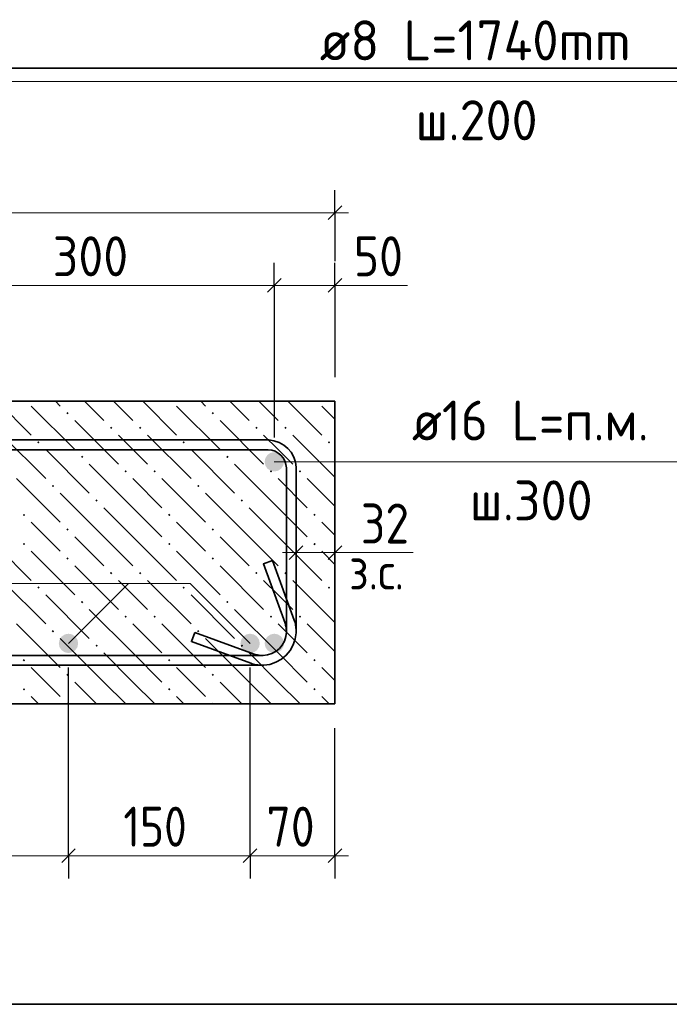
# Model space of a CAD drawing. Header units: millimetres. Extents: x 0 to 42000, y 0 to 29700.
# Tile 18 of 30: x 33875 to 37452, y 10926 to 16348. Entities that reach past the tile are written whole.
import ezdxf

# ---------------------------------------------------------------- set-up
doc = ezdxf.new("R2010")
doc.units = ezdxf.units.MM
doc.linetypes.add('______2', pattern=[270, 200, -70])
for name, color, linetype, lineweight in [('S1 Продольная арматура', 52, 'Continuous', 25), ('S2 ДОП Продольная арматура', 52, 'Continuous', 25), ('Standard', 7, 'Continuous', 25), ('Позиционная метка линия выноска', 7, 'Continuous', 13), ('Размерная выноска', 7, 'Continuous', 13), ('Хомут', 52, 'Continuous', 25)]:
    doc.layers.add(name, color=color, linetype=linetype, lineweight=lineweight)
doc.layers.add('ЖБ Пилон', color=7, linetype='______2', lineweight=13, true_color=0xa0a0a0)
doc.styles.add('ISOCPEUR', font='txt')

msp = doc.modelspace()

# ---------------------------------------------------------------- hatches: boundary and pattern name
at = {"layer": 'S1 Продольная арматура', "linetype": 'Continuous', "lineweight": 18, "transparency": 33554687}
for points in [[(35330.7, 13913.9), (35326.7, 13934.3), (35315.1, 13951.6), (35297.8, 13963.2), (35277.4, 13967.2), (35257, 13963.2), (35239.7, 13951.6), (35228.1, 13934.3), (35224.1, 13913.9), (35228.1, 13893.5), (35239.7, 13876.2), (35257, 13864.6), (35277.4, 13860.5), (35297.8, 13864.6), (35315.1, 13876.2), (35326.7, 13893.5)], [(35330.7, 13913.9), (35326.7, 13934.3), (35315.1, 13951.6), (35297.8, 13963.2), (35277.4, 13967.2), (35257, 13963.2), (35239.7, 13951.6), (35228.1, 13934.3), (35224.1, 13913.9), (35228.1, 13893.5), (35239.7, 13876.2), (35257, 13864.6), (35277.4, 13860.5), (35297.8, 13864.6), (35315.1, 13876.2), (35326.7, 13893.5)], [(35330.7, 12913.9), (35326.7, 12934.3), (35315.1, 12951.6), (35297.8, 12963.2), (35277.4, 12967.2), (35257, 12963.2), (35239.7, 12951.6), (35228.1, 12934.3), (35224.1, 12913.9), (35228.1, 12893.5), (35239.7, 12876.2), (35257, 12864.6), (35277.4, 12860.5), (35297.8, 12864.6), (35315.1, 12876.2), (35326.7, 12893.5)], [(35330.7, 12913.9), (35326.7, 12934.3), (35315.1, 12951.6), (35297.8, 12963.2), (35277.4, 12967.2), (35257, 12963.2), (35239.7, 12951.6), (35228.1, 12934.3), (35224.1, 12913.9), (35228.1, 12893.5), (35239.7, 12876.2), (35257, 12864.6), (35277.4, 12860.5), (35297.8, 12864.6), (35315.1, 12876.2), (35326.7, 12893.5)]]:
    msp.add_hatch(color=7, dxfattribs=at).paths.add_polyline_path(points)
at = {"layer": 'S2 ДОП Продольная арматура', "linetype": 'Continuous', "lineweight": 25, "transparency": 33554687}
for points in [[(34197.4, 12913.9), (34193.4, 12934.3), (34181.8, 12951.6), (34164.5, 12963.2), (34144.1, 12967.2), (34123.7, 12963.2), (34106.4, 12951.6), (34094.8, 12934.3), (34090.7, 12913.9), (34094.8, 12893.5), (34106.4, 12876.2), (34123.7, 12864.6), (34144.1, 12860.5), (34164.5, 12864.6), (34181.8, 12876.2), (34193.4, 12893.5)], [(34197.4, 12913.9), (34193.4, 12934.3), (34181.8, 12951.6), (34164.5, 12963.2), (34144.1, 12967.2), (34123.7, 12963.2), (34106.4, 12951.6), (34094.8, 12934.3), (34090.7, 12913.9), (34094.8, 12893.5), (34106.4, 12876.2), (34123.7, 12864.6), (34144.1, 12860.5), (34164.5, 12864.6), (34181.8, 12876.2), (34193.4, 12893.5)], [(35197.4, 12913.9), (35193.4, 12934.3), (35181.8, 12951.6), (35164.5, 12963.2), (35144.1, 12967.2), (35123.7, 12963.2), (35106.4, 12951.6), (35094.8, 12934.3), (35090.7, 12913.9), (35094.8, 12893.5), (35106.4, 12876.2), (35123.7, 12864.6), (35144.1, 12860.5), (35164.5, 12864.6), (35181.8, 12876.2), (35193.4, 12893.5)], [(35197.4, 12913.9), (35193.4, 12934.3), (35181.8, 12951.6), (35164.5, 12963.2), (35144.1, 12967.2), (35123.7, 12963.2), (35106.4, 12951.6), (35094.8, 12934.3), (35090.7, 12913.9), (35094.8, 12893.5), (35106.4, 12876.2), (35123.7, 12864.6), (35144.1, 12860.5), (35164.5, 12864.6), (35181.8, 12876.2), (35193.4, 12893.5)]]:
    msp.add_hatch(color=7, dxfattribs=at).paths.add_polyline_path(points)
at = {"layer": 'ЖБ Пилон', "linetype": 'Continuous', "lineweight": 18, "transparency": 33554687}
for points in [[(34132.2, 14181.1), (34138.7, 14187.6), (34145.2, 14181.1), (34138.7, 14174.6)], [(34932.2, 14181.1), (34938.7, 14187.6), (34945.2, 14181.1), (34938.7, 14174.6)], [(34372.2, 14101.1), (34378.7, 14107.6), (34385.2, 14101.1), (34378.7, 14094.6)], [(34532.2, 14101.1), (34538.7, 14107.6), (34545.2, 14101.1), (34538.7, 14094.6)], [(35172.2, 14101.1), (35178.7, 14107.6), (35185.2, 14101.1), (35178.7, 14094.6)], [(35332.2, 14101.1), (35338.7, 14107.6), (35345.2, 14101.1), (35338.7, 14094.6)], [(33972.2, 14021.1), (33978.7, 14027.6), (33985.2, 14021.1), (33978.7, 14014.6)], [(34772.2, 14021.1), (34778.7, 14027.6), (34785.2, 14021.1), (34778.7, 14014.6)], [(35572.2, 14021.1), (35578.7, 14027.6), (35585.2, 14021.1), (35578.7, 14014.6)], [(34212.2, 13941.1), (34218.7, 13947.6), (34225.2, 13941.1), (34218.7, 13934.6)], [(35012.2, 13941.1), (35018.7, 13947.6), (35025.2, 13941.1), (35018.7, 13934.6)], [(34452.2, 13861.1), (34458.7, 13867.6), (34465.2, 13861.1), (34458.7, 13854.6)], [(34612.2, 13861.1), (34618.7, 13867.6), (34625.2, 13861.1), (34618.7, 13854.6)], [(35252.2, 13861.1), (35258.7, 13867.6), (35265.2, 13861.1), (35258.7, 13854.6)], [(35412.2, 13861.1), (35418.7, 13867.6), (35425.2, 13861.1), (35418.7, 13854.6)], [(34052.2, 13781.1), (34058.7, 13787.6), (34065.2, 13781.1), (34058.7, 13774.6)], [(34852.2, 13781.1), (34858.7, 13787.6), (34865.2, 13781.1), (34858.7, 13774.6)], [(34292.2, 13701.1), (34298.7, 13707.6), (34305.2, 13701.1), (34298.7, 13694.6)], [(35092.2, 13701.1), (35098.7, 13707.6), (35105.2, 13701.1), (35098.7, 13694.6)], [(33892.2, 13621.1), (33898.7, 13627.6), (33905.2, 13621.1), (33898.7, 13614.6)], [(34692.2, 13621.1), (34698.7, 13627.6), (34705.2, 13621.1), (34698.7, 13614.6)], [(35492.2, 13621.1), (35498.7, 13627.6), (35505.2, 13621.1), (35498.7, 13614.6)], [(34132.2, 13541.1), (34138.7, 13547.6), (34145.2, 13541.1), (34138.7, 13534.6)], [(34932.2, 13541.1), (34938.7, 13547.6), (34945.2, 13541.1), (34938.7, 13534.6)], [(33892.2, 13461.1), (33898.7, 13467.6), (33905.2, 13461.1), (33898.7, 13454.6)], [(34692.2, 13461.1), (34698.7, 13467.6), (34705.2, 13461.1), (34698.7, 13454.6)], [(35492.2, 13461.1), (35498.7, 13467.6), (35505.2, 13461.1), (35498.7, 13454.6)], [(34132.2, 13381.1), (34138.7, 13387.6), (34145.2, 13381.1), (34138.7, 13374.6)], [(34932.2, 13381.1), (34938.7, 13387.6), (34945.2, 13381.1), (34938.7, 13374.6)], [(34372.2, 13301.1), (34378.7, 13307.6), (34385.2, 13301.1), (34378.7, 13294.6)], [(34532.2, 13301.1), (34538.7, 13307.6), (34545.2, 13301.1), (34538.7, 13294.6)], [(35172.2, 13301.1), (35178.7, 13307.6), (35185.2, 13301.1), (35178.7, 13294.6)], [(35332.2, 13301.1), (35338.7, 13307.6), (35345.2, 13301.1), (35338.7, 13294.6)], [(33972.2, 13221.1), (33978.7, 13227.6), (33985.2, 13221.1), (33978.7, 13214.6)], [(34772.2, 13221.1), (34778.7, 13227.6), (34785.2, 13221.1), (34778.7, 13214.6)], [(35572.2, 13221.1), (35578.7, 13227.6), (35585.2, 13221.1), (35578.7, 13214.6)], [(34212.2, 13141.1), (34218.7, 13147.6), (34225.2, 13141.1), (34218.7, 13134.6)], [(35012.2, 13141.1), (35018.7, 13147.6), (35025.2, 13141.1), (35018.7, 13134.6)], [(34452.2, 13061.1), (34458.7, 13067.6), (34465.2, 13061.1), (34458.7, 13054.6)], [(34612.2, 13061.1), (34618.7, 13067.6), (34625.2, 13061.1), (34618.7, 13054.6)], [(35252.2, 13061.1), (35258.7, 13067.6), (35265.2, 13061.1), (35258.7, 13054.6)], [(35412.2, 13061.1), (35418.7, 13067.6), (35425.2, 13061.1), (35418.7, 13054.6)], [(34052.2, 12981.1), (34058.7, 12987.6), (34065.2, 12981.1), (34058.7, 12974.6)], [(34852.2, 12981.1), (34858.7, 12987.6), (34865.2, 12981.1), (34858.7, 12974.6)], [(34292.2, 12901.1), (34298.7, 12907.6), (34305.2, 12901.1), (34298.7, 12894.6)], [(35092.2, 12901.1), (35098.7, 12907.6), (35105.2, 12901.1), (35098.7, 12894.6)], [(33892.2, 12821.1), (33898.7, 12827.6), (33905.2, 12821.1), (33898.7, 12814.6)], [(34692.2, 12821.1), (34698.7, 12827.6), (34705.2, 12821.1), (34698.7, 12814.6)], [(35492.2, 12821.1), (35498.7, 12827.6), (35505.2, 12821.1), (35498.7, 12814.6)], [(34132.2, 12741.1), (34138.7, 12747.6), (34145.2, 12741.1), (34138.7, 12734.6)], [(34932.2, 12741.1), (34938.7, 12747.6), (34945.2, 12741.1), (34938.7, 12734.6)], [(33892.2, 12661.1), (33898.7, 12667.6), (33905.2, 12661.1), (33898.7, 12654.6)], [(34692.2, 12661.1), (34698.7, 12667.6), (34705.2, 12661.1), (34698.7, 12654.6)], [(35492.2, 12661.1), (35498.7, 12667.6), (35505.2, 12661.1), (35498.7, 12654.6)], [(34132.2, 12581.1), (34138.7, 12587.6), (34145.2, 12581.1), (34144.6, 12580.5), (34132.7, 12580.5)], [(34932.2, 12581.1), (34938.7, 12587.6), (34945.2, 12581.1), (34944.6, 12580.5), (34932.7, 12580.5)]]:
    msp.add_hatch(color=7, dxfattribs=at).paths.add_polyline_path(points, flags=16)

# ---------------------------------------------------------------- linework, layer by layer
at = {"layer": 'Standard', "color": 7, "linetype": 'Continuous', "lineweight": -3, "transparency": 33554687}
for p, q in [((35610.7, 15285.4), (35610.7, 15410.4)), ((35610.7, 15285.4), (35610.7, 15160.4)), ((35610.7, 15285.4), (35610.7, 15018.7)), ((35277.4, 14885.4), (35277.4, 15010.4)), ((35610.7, 14885.4), (35610.7, 15010.4)), ((35277.4, 14885.4), (35277.4, 14760.4)), ((35277.4, 14885.4), (35277.4, 14047.2)), ((35610.7, 14885.4), (35610.7, 14760.4)), ((35610.7, 14885.4), (35610.7, 14380.5)), ((35397.4, 13413.9), (35397.4, 13538.9)), ((35610.7, 13413.9), (35610.7, 13538.9)), ((35397.4, 13413.9), (35397.4, 13288.9)), ((35610.7, 13413.9), (35610.7, 13288.9)), ((35610.7, 11744.5), (35610.7, 12447.2)), ((34144.1, 11744.5), (34144.1, 11869.5)), ((35144.1, 11744.5), (35144.1, 11869.5)), ((35610.7, 11744.5), (35610.7, 11869.5)), ((34144.1, 11744.5), (34144.1, 11619.5)), ((35144.1, 11744.5), (35144.1, 11619.5)), ((35610.7, 11744.5), (35610.7, 11619.5))]:
    msp.add_line(p, q, dxfattribs=at)
at = {"layer": 'Standard', "color": 7, "linetype": 'Continuous', "lineweight": 25, "transparency": 33554687}
for p, q in [((35573.2, 15247.9), (35648.2, 15322.9)), ((35239.9, 14847.9), (35314.9, 14922.9)), ((35573.2, 14847.9), (35648.2, 14922.9)), ((35359.9, 13376.4), (35434.9, 13451.4)), ((35573.2, 13376.4), (35648.2, 13451.4)), ((34181.6, 11782), (34106.6, 11707)), ((35181.6, 11782), (35106.6, 11707)), ((35648.2, 11782), (35573.2, 11707))]:
    msp.add_line(p, q, dxfattribs=at)
at = {"layer": 'Standard', "color": 7, "linetype": 'Continuous', "lineweight": 13, "transparency": 33554687}
for p, q in [((28944.1, 15285.4), (35610.7, 15285.4)), ((35610.7, 15285.4), (35685.7, 15285.4)), ((33277.4, 14885.4), (35277.4, 14885.4)), ((35277.4, 14885.4), (35610.7, 14885.4)), ((35610.7, 14885.4), (35685.7, 14885.4)), ((35397.4, 13413.9), (35322.4, 13413.9)), ((35397.4, 13413.9), (35610.7, 13413.9)), ((35610.7, 13413.9), (35685.7, 13413.9)), ((34144.1, 11744.5), (33144.1, 11744.5)), ((35144.1, 11744.5), (34144.1, 11744.5)), ((35610.7, 11744.5), (35144.1, 11744.5)), ((35610.7, 11744.5), (35685.7, 11744.5))]:
    msp.add_line(p, q, dxfattribs=at)
at = {"layer": 'Standard', "color": 254, "linetype": 'Continuous', "lineweight": 35, "true_color": 0xc4c4ff, "transparency": 33554687}
msp.add_lwpolyline([(27411.9, 10926.4), (37953.3, 10926.4), (37953.3, 16081.3), (27411.9, 16081.3), (27411.9, 10926.4)], dxfattribs=at)
at = {"layer": 'Standard', "color": 7, "linetype": 'Continuous', "lineweight": -3, "transparency": 33554687}
for points in [[(34144.1, 11744.5), (34144.1, 11761.5), (34144.1, 11761.5), (34144.1, 11761.5), (34144.1, 11761.5), (34144.1, 11761.5), (34144.1, 11761.5), (34144.1, 11761.5), (34144.1, 11761.5), (34144.1, 11761.5), (34144.1, 11761.5), (34144.1, 11761.5), (34144.1, 11761.5), (34144.1, 12780.5)], [(35144.1, 11744.5), (35144.1, 11761.5), (35144.1, 11761.5), (35144.1, 11761.5), (35144.1, 11761.5), (35144.1, 11761.5), (35144.1, 11761.5), (35144.1, 11761.5), (35144.1, 11761.5), (35144.1, 11761.5), (35144.1, 11761.5), (35144.1, 11761.5), (35144.1, 11761.5), (35144.1, 11761.5), (35144.1, 11761.5), (35144.1, 12780.5)]]:
    msp.add_lwpolyline(points, dxfattribs=at)
at = {"layer": 'ЖБ Пилон', "color": 7, "linetype": 'Continuous', "lineweight": 35, "transparency": 33554687}
for p, q in [((35610.7, 14247.2), (28944.1, 14247.2)), ((35610.7, 12580.5), (35610.7, 14247.2)), ((28944.1, 12580.5), (35610.7, 12580.5))]:
    msp.add_line(p, q, dxfattribs=at)
at = {"layer": 'ЖБ Пилон', "color": 9, "linetype": 'Continuous', "lineweight": 18, "true_color": 0xc7c7c7, "transparency": 33554687}
for p, q in [((33752.6, 14247.2), (33938.7, 14061.1)), ((33938.7, 14221.1), (34178.7, 13981.1)), ((34098.7, 14221.1), (34072.6, 14247.2)), ((34232.6, 14247.2), (34338.7, 14141.1)), ((34392.6, 14247.2), (34498.7, 14141.1)), ((34552.6, 14247.2), (34738.7, 14061.1)), ((34738.7, 14221.1), (34978.7, 13981.1)), ((34898.7, 14221.1), (34872.6, 14247.2)), ((35032.6, 14247.2), (35138.7, 14141.1)), ((35192.6, 14247.2), (35298.7, 14141.1)), ((35352.6, 14247.2), (35538.7, 14061.1)), ((35538.7, 14221.1), (35610.7, 14149)), ((34178.7, 14141.1), (34418.7, 13901.1)), ((34978.7, 14141.1), (35218.7, 13901.1)), ((33778.7, 14061.1), (34018.7, 13821.1)), ((34498.7, 13981.1), (34418.7, 14061.1)), ((34578.7, 14061.1), (34818.7, 13821.1)), ((35298.7, 13981.1), (35218.7, 14061.1)), ((35378.7, 14061.1), (35610.7, 13829)), ((34018.7, 13981.1), (34258.7, 13741.1)), ((34578.7, 13901.1), (34498.7, 13981.1)), ((34818.7, 13981.1), (35058.7, 13741.1)), ((35378.7, 13901.1), (35298.7, 13981.1)), ((34498.7, 13661.1), (34258.7, 13901.1)), ((35298.7, 13661.1), (35058.7, 13901.1)), ((33858.7, 13821.1), (34098.7, 13581.1)), ((34498.7, 13821.1), (34658.7, 13661.1)), ((34658.7, 13821.1), (34898.7, 13581.1)), ((35298.7, 13821.1), (35458.7, 13661.1)), ((35458.7, 13821.1), (35610.7, 13669)), ((34338.7, 13501.1), (34098.7, 13741.1)), ((35138.7, 13501.1), (34898.7, 13741.1)), ((34338.7, 13661.1), (34498.7, 13501.1)), ((34498.7, 13661.1), (34658.7, 13501.1)), ((35138.7, 13661.1), (35298.7, 13501.1)), ((35298.7, 13661.1), (35458.7, 13501.1)), ((34018.7, 13501.1), (33938.7, 13581.1)), ((34818.7, 13501.1), (34738.7, 13581.1)), ((35610.7, 13509), (35538.7, 13581.1)), ((33698.7, 13501.1), (33938.7, 13261.1)), ((34098.7, 13421.1), (34018.7, 13501.1)), ((34178.7, 13501.1), (34338.7, 13341.1)), ((34338.7, 13501.1), (34498.7, 13341.1)), ((34498.7, 13501.1), (34738.7, 13261.1)), ((34898.7, 13421.1), (34818.7, 13501.1)), ((34978.7, 13501.1), (35138.7, 13341.1)), ((35138.7, 13501.1), (35298.7, 13341.1)), ((35298.7, 13501.1), (35538.7, 13261.1)), ((33938.7, 13421.1), (34178.7, 13181.1)), ((34738.7, 13421.1), (34978.7, 13181.1)), ((35538.7, 13421.1), (35610.7, 13349)), ((34178.7, 13341.1), (34418.7, 13101.1)), ((34978.7, 13341.1), (35218.7, 13101.1)), ((33778.7, 13261.1), (34018.7, 13021.1)), ((34498.7, 13181.1), (34418.7, 13261.1)), ((34578.7, 13261.1), (34818.7, 13021.1)), ((35298.7, 13181.1), (35218.7, 13261.1)), ((35378.7, 13261.1), (35610.7, 13029)), ((34018.7, 13181.1), (34258.7, 12941.1)), ((34578.7, 13101.1), (34498.7, 13181.1)), ((34818.7, 13181.1), (35058.7, 12941.1)), ((35378.7, 13101.1), (35298.7, 13181.1)), ((34498.7, 12861.1), (34258.7, 13101.1)), ((35298.7, 12861.1), (35058.7, 13101.1)), ((33858.7, 13021.1), (34098.7, 12781.1)), ((34498.7, 13021.1), (34658.7, 12861.1)), ((34658.7, 13021.1), (34898.7, 12781.1)), ((35298.7, 13021.1), (35458.7, 12861.1)), ((35458.7, 13021.1), (35610.7, 12869)), ((34338.7, 12701.1), (34098.7, 12941.1)), ((35138.7, 12701.1), (34898.7, 12941.1)), ((34338.7, 12861.1), (34498.7, 12701.1)), ((34498.7, 12861.1), (34658.7, 12701.1)), ((35138.7, 12861.1), (35298.7, 12701.1)), ((35298.7, 12861.1), (35458.7, 12701.1)), ((34018.7, 12701.1), (33938.7, 12781.1)), ((34818.7, 12701.1), (34738.7, 12781.1)), ((35610.7, 12709), (35538.7, 12781.1)), ((34098.7, 12621.1), (34018.7, 12701.1)), ((34178.7, 12701.1), (34299.2, 12580.5)), ((34338.7, 12701.1), (34459.2, 12580.5)), ((34498.7, 12701.1), (34619.2, 12580.5)), ((34898.7, 12621.1), (34818.7, 12701.1)), ((34978.7, 12701.1), (35099.2, 12580.5)), ((35138.7, 12701.1), (35259.2, 12580.5)), ((35298.7, 12701.1), (35419.2, 12580.5)), ((33938.7, 12621.1), (33979.2, 12580.5)), ((34738.7, 12621.1), (34779.2, 12580.5)), ((35538.7, 12621.1), (35579.2, 12580.5))]:
    msp.add_line(p, q, dxfattribs=at)
at = {"layer": 'Позиционная метка линия выноска', "color": 7, "linetype": 'Continuous', "lineweight": 13, "transparency": 33554687}
for p, q in [((35277.4, 13913.9), (37687.4, 13913.9)), ((34144.1, 12913.9), (34474.1, 13243.9))]:
    msp.add_line(p, q, dxfattribs=at)
for points in [[(37597.4, 16007.2), (33770.8, 16007.2), (33770.8, 13413.9), (33370.8, 13413.9)], [(30740.7, 13243.9), (34814.1, 13243.9), (35144.1, 12913.9)]]:
    msp.add_lwpolyline(points, dxfattribs=at)
at = {"layer": 'Размерная выноска', "color": 7, "linetype": 'Continuous', "lineweight": 13, "transparency": 33554687}
for p, q in [((36010.7, 14885.4), (35610.7, 14885.4)), ((35610.7, 13413.9), (36041, 13413.9))]:
    msp.add_line(p, q, dxfattribs=at)
at = {"layer": 'Хомут', "color": 7, "linetype": 'Continuous', "lineweight": 35, "transparency": 33554687}
for points in [[(31307.2, 14033.9), (35247.6, 14033.9), (35275, 14030.1), (35303.5, 14020.7), (35329.8, 14006), (35351.4, 13987.9), (35369.5, 13966.2), (35384.2, 13940), (35393.6, 13911.4), (35397.4, 13884.1), (35397.4, 12971.7), (35392.9, 12939.2), (35381.7, 12905.3), (35364.3, 12874.1), (35342.8, 12848.5), (35317.2, 12827), (35286, 12809.6), (35252.1, 12798.4), (35219.6, 12793.9), (35208.8, 12793.9), (35201.2, 12794.1), (35193.6, 12794.7), (35185.9, 12795.5), (35178.3, 12796.7), (35170.8, 12798.2), (35163.3, 12800), (35155.9, 12802.1), (35148.8, 12804.5), (34821.1, 12923.7), (34839.4, 12973.8)], [(31307.2, 14033.9), (35247.6, 14033.9), (35275, 14030.1), (35303.5, 14020.7), (35329.8, 14006), (35351.4, 13987.9), (35369.5, 13966.2), (35384.2, 13940), (35393.6, 13911.4), (35397.4, 13884.1), (35397.4, 12971.7), (35392.9, 12939.2), (35381.7, 12905.3), (35364.3, 12874.1), (35342.8, 12848.5), (35317.2, 12827), (35286, 12809.6), (35252.1, 12798.4), (35219.6, 12793.9), (35208.8, 12793.9), (35201.2, 12794.1), (35193.6, 12794.7), (35185.9, 12795.5), (35178.3, 12796.7), (35170.8, 12798.2), (35163.3, 12800), (35155.9, 12802.1), (35148.8, 12804.5), (34821.1, 12923.7), (34839.4, 12973.8)], [(31307.2, 14033.9), (35247.6, 14033.9), (35275, 14030.1), (35303.5, 14020.7), (35329.8, 14006), (35351.4, 13987.9), (35369.5, 13966.2), (35384.2, 13940), (35393.6, 13911.4), (35397.4, 13884.1), (35397.4, 12971.7), (35392.9, 12939.2), (35381.7, 12905.3), (35364.3, 12874.1), (35342.8, 12848.5), (35317.2, 12827), (35286, 12809.6), (35252.1, 12798.4), (35219.6, 12793.9), (35208.8, 12793.9), (35201.2, 12794.1), (35193.6, 12794.7), (35185.9, 12795.5), (35178.3, 12796.7), (35170.8, 12798.2), (35163.3, 12800), (35155.9, 12802.1), (35148.8, 12804.5), (34821.1, 12923.7), (34839.4, 12973.8)], [(31307.2, 14033.9), (35247.6, 14033.9), (35275, 14030.1), (35303.5, 14020.7), (35329.8, 14006), (35351.4, 13987.9), (35369.5, 13966.2), (35384.2, 13940), (35393.6, 13911.4), (35397.4, 13884.1), (35397.4, 12971.7), (35392.9, 12939.2), (35381.7, 12905.3), (35364.3, 12874.1), (35342.8, 12848.5), (35317.2, 12827), (35286, 12809.6), (35252.1, 12798.4), (35219.6, 12793.9), (35208.8, 12793.9), (35201.2, 12794.1), (35193.6, 12794.7), (35185.9, 12795.5), (35178.3, 12796.7), (35170.8, 12798.2), (35163.3, 12800), (35155.9, 12802.1), (35148.8, 12804.5), (34821.1, 12923.7), (34839.4, 12973.8)], [(31307.2, 14033.9), (35247.6, 14033.9), (35275, 14030.1), (35303.5, 14020.7), (35329.8, 14006), (35351.4, 13987.9), (35369.5, 13966.2), (35384.2, 13940), (35393.6, 13911.4), (35397.4, 13884.1), (35397.4, 12971.7), (35392.9, 12939.2), (35381.7, 12905.3), (35364.3, 12874.1), (35342.8, 12848.5), (35317.2, 12827), (35286, 12809.6), (35252.1, 12798.4), (35219.6, 12793.9), (35208.8, 12793.9), (35201.2, 12794.1), (35193.6, 12794.7), (35185.9, 12795.5), (35178.3, 12796.7), (35170.8, 12798.2), (35163.3, 12800), (35155.9, 12802.1), (35148.8, 12804.5), (34821.1, 12923.7), (34839.4, 12973.8)], [(31307.2, 14033.9), (35247.6, 14033.9), (35275, 14030.1), (35303.5, 14020.7), (35329.8, 14006), (35351.4, 13987.9), (35369.5, 13966.2), (35384.2, 13940), (35393.6, 13911.4), (35397.4, 13884.1), (35397.4, 12971.7), (35392.9, 12939.2), (35381.7, 12905.3), (35364.3, 12874.1), (35342.8, 12848.5), (35317.2, 12827), (35286, 12809.6), (35252.1, 12798.4), (35219.6, 12793.9), (35208.8, 12793.9), (35201.2, 12794.1), (35193.6, 12794.7), (35185.9, 12795.5), (35178.3, 12796.7), (35170.8, 12798.2), (35163.3, 12800), (35155.9, 12802.1), (35148.8, 12804.5), (34821.1, 12923.7), (34839.4, 12973.8)], [(34839.4, 12973.8), (35166.2, 12854.9), (35171.6, 12853.1), (35176.9, 12851.6), (35182.2, 12850.3), (35187.6, 12849.2), (35193, 12848.4), (35198.5, 12847.8), (35204, 12847.4), (35209.6, 12847.2), (35215.9, 12847.2), (35240, 12850.6), (35264.4, 12858.6), (35286.8, 12871.1), (35305, 12886.3), (35320.2, 12904.5), (35332.7, 12926.9), (35340.7, 12951.3), (35344.1, 12975.4), (35344.1, 13880.4), (35341.5, 13899.3), (35335.2, 13918.4), (35325.4, 13935.8), (35313.5, 13950), (35299.4, 13961.9), (35281.9, 13971.6), (35262.8, 13977.9), (35243.9, 13980.5), (31310.9, 13980.5)], [(34839.4, 12973.8), (35166.2, 12854.9), (35171.6, 12853.1), (35176.9, 12851.6), (35182.2, 12850.3), (35187.6, 12849.2), (35193, 12848.4), (35198.5, 12847.8), (35204, 12847.4), (35209.6, 12847.2), (35215.9, 12847.2), (35240, 12850.6), (35264.4, 12858.6), (35286.8, 12871.1), (35305, 12886.3), (35320.2, 12904.5), (35332.7, 12926.9), (35340.7, 12951.3), (35344.1, 12975.4), (35344.1, 13880.4), (35341.5, 13899.3), (35335.2, 13918.4), (35325.4, 13935.8), (35313.5, 13950), (35299.4, 13961.9), (35281.9, 13971.6), (35262.8, 13977.9), (35243.9, 13980.5), (31310.9, 13980.5)], [(34839.4, 12973.8), (35166.2, 12854.9), (35171.6, 12853.1), (35176.9, 12851.6), (35182.2, 12850.3), (35187.6, 12849.2), (35193, 12848.4), (35198.5, 12847.8), (35204, 12847.4), (35209.6, 12847.2), (35215.9, 12847.2), (35240, 12850.6), (35264.4, 12858.6), (35286.8, 12871.1), (35305, 12886.3), (35320.2, 12904.5), (35332.7, 12926.9), (35340.7, 12951.3), (35344.1, 12975.4), (35344.1, 13880.4), (35341.5, 13899.3), (35335.2, 13918.4), (35325.4, 13935.8), (35313.5, 13950), (35299.4, 13961.9), (35281.9, 13971.6), (35262.8, 13977.9), (35243.9, 13980.5), (31310.9, 13980.5)], [(34839.4, 12973.8), (35166.2, 12854.9), (35171.6, 12853.1), (35176.9, 12851.6), (35182.2, 12850.3), (35187.6, 12849.2), (35193, 12848.4), (35198.5, 12847.8), (35204, 12847.4), (35209.6, 12847.2), (35215.9, 12847.2), (35240, 12850.6), (35264.4, 12858.6), (35286.8, 12871.1), (35305, 12886.3), (35320.2, 12904.5), (35332.7, 12926.9), (35340.7, 12951.3), (35344.1, 12975.4), (35344.1, 13880.4), (35341.5, 13899.3), (35335.2, 13918.4), (35325.4, 13935.8), (35313.5, 13950), (35299.4, 13961.9), (35281.9, 13971.6), (35262.8, 13977.9), (35243.9, 13980.5), (31310.9, 13980.5)], [(34839.4, 12973.8), (35166.2, 12854.9), (35171.6, 12853.1), (35176.9, 12851.6), (35182.2, 12850.3), (35187.6, 12849.2), (35193, 12848.4), (35198.5, 12847.8), (35204, 12847.4), (35209.6, 12847.2), (35215.9, 12847.2), (35240, 12850.6), (35264.4, 12858.6), (35286.8, 12871.1), (35305, 12886.3), (35320.2, 12904.5), (35332.7, 12926.9), (35340.7, 12951.3), (35344.1, 12975.4), (35344.1, 13880.4), (35341.5, 13899.3), (35335.2, 13918.4), (35325.4, 13935.8), (35313.5, 13950), (35299.4, 13961.9), (35281.9, 13971.6), (35262.8, 13977.9), (35243.9, 13980.5), (31310.9, 13980.5)], [(34839.4, 12973.8), (35166.2, 12854.9), (35171.6, 12853.1), (35176.9, 12851.6), (35182.2, 12850.3), (35187.6, 12849.2), (35193, 12848.4), (35198.5, 12847.8), (35204, 12847.4), (35209.6, 12847.2), (35215.9, 12847.2), (35240, 12850.6), (35264.4, 12858.6), (35286.8, 12871.1), (35305, 12886.3), (35320.2, 12904.5), (35332.7, 12926.9), (35340.7, 12951.3), (35344.1, 12975.4), (35344.1, 13880.4), (35341.5, 13899.3), (35335.2, 13918.4), (35325.4, 13935.8), (35313.5, 13950), (35299.4, 13961.9), (35281.9, 13971.6), (35262.8, 13977.9), (35243.9, 13980.5), (31310.9, 13980.5)], [(31310.9, 12847.2), (35215.9, 12847.2), (35240, 12850.6), (35264.4, 12858.6), (35286.8, 12871.1), (35305, 12886.3), (35320.2, 12904.5), (35332.7, 12926.9), (35340.7, 12951.3), (35344.1, 12975.4), (35344.1, 12981.7), (35343.9, 12987.3), (35343.5, 12992.8), (35342.9, 12998.3), (35342, 13003.7), (35341, 13009.1), (35339.7, 13014.4), (35338.2, 13019.7), (35336.4, 13025.1), (35217.5, 13351.9), (35267.6, 13370.1), (35386.8, 13042.5), (35389.2, 13035.4), (35391.3, 13028), (35393.1, 13020.5), (35394.6, 13013), (35395.8, 13005.4), (35396.6, 12997.7), (35397.2, 12990.1), (35397.4, 12982.5), (35397.4, 12971.7), (35392.9, 12939.2), (35381.7, 12905.3), (35364.3, 12874.1), (35342.8, 12848.5), (35317.2, 12827), (35286, 12809.6), (35252.1, 12798.4), (35219.6, 12793.9), (31307.2, 12793.9)], [(31310.9, 12847.2), (35215.9, 12847.2), (35240, 12850.6), (35264.4, 12858.6), (35286.8, 12871.1), (35305, 12886.3), (35320.2, 12904.5), (35332.7, 12926.9), (35340.7, 12951.3), (35344.1, 12975.4), (35344.1, 12981.7), (35343.9, 12987.3), (35343.5, 12992.8), (35342.9, 12998.3), (35342, 13003.7), (35341, 13009.1), (35339.7, 13014.4), (35338.2, 13019.7), (35336.4, 13025.1), (35217.5, 13351.9), (35267.6, 13370.1), (35386.8, 13042.5), (35389.2, 13035.4), (35391.3, 13028), (35393.1, 13020.5), (35394.6, 13013), (35395.8, 13005.4), (35396.6, 12997.7), (35397.2, 12990.1), (35397.4, 12982.5), (35397.4, 12971.7), (35392.9, 12939.2), (35381.7, 12905.3), (35364.3, 12874.1), (35342.8, 12848.5), (35317.2, 12827), (35286, 12809.6), (35252.1, 12798.4), (35219.6, 12793.9), (31307.2, 12793.9)], [(31310.9, 12847.2), (35215.9, 12847.2), (35240, 12850.6), (35264.4, 12858.6), (35286.8, 12871.1), (35305, 12886.3), (35320.2, 12904.5), (35332.7, 12926.9), (35340.7, 12951.3), (35344.1, 12975.4), (35344.1, 12981.7), (35343.9, 12987.3), (35343.5, 12992.8), (35342.9, 12998.3), (35342, 13003.7), (35341, 13009.1), (35339.7, 13014.4), (35338.2, 13019.7), (35336.4, 13025.1), (35217.5, 13351.9), (35267.6, 13370.1), (35386.8, 13042.5), (35389.2, 13035.4), (35391.3, 13028), (35393.1, 13020.5), (35394.6, 13013), (35395.8, 13005.4), (35396.6, 12997.7), (35397.2, 12990.1), (35397.4, 12982.5), (35397.4, 12971.7), (35392.9, 12939.2), (35381.7, 12905.3), (35364.3, 12874.1), (35342.8, 12848.5), (35317.2, 12827), (35286, 12809.6), (35252.1, 12798.4), (35219.6, 12793.9), (31307.2, 12793.9)], [(31310.9, 12847.2), (35215.9, 12847.2), (35240, 12850.6), (35264.4, 12858.6), (35286.8, 12871.1), (35305, 12886.3), (35320.2, 12904.5), (35332.7, 12926.9), (35340.7, 12951.3), (35344.1, 12975.4), (35344.1, 12981.7), (35343.9, 12987.3), (35343.5, 12992.8), (35342.9, 12998.3), (35342, 13003.7), (35341, 13009.1), (35339.7, 13014.4), (35338.2, 13019.7), (35336.4, 13025.1), (35217.5, 13351.9), (35267.6, 13370.1), (35386.8, 13042.5), (35389.2, 13035.4), (35391.3, 13028), (35393.1, 13020.5), (35394.6, 13013), (35395.8, 13005.4), (35396.6, 12997.7), (35397.2, 12990.1), (35397.4, 12982.5), (35397.4, 12971.7), (35392.9, 12939.2), (35381.7, 12905.3), (35364.3, 12874.1), (35342.8, 12848.5), (35317.2, 12827), (35286, 12809.6), (35252.1, 12798.4), (35219.6, 12793.9), (31307.2, 12793.9)], [(31310.9, 12847.2), (35215.9, 12847.2), (35240, 12850.6), (35264.4, 12858.6), (35286.8, 12871.1), (35305, 12886.3), (35320.2, 12904.5), (35332.7, 12926.9), (35340.7, 12951.3), (35344.1, 12975.4), (35344.1, 12981.7), (35343.9, 12987.3), (35343.5, 12992.8), (35342.9, 12998.3), (35342, 13003.7), (35341, 13009.1), (35339.7, 13014.4), (35338.2, 13019.7), (35336.4, 13025.1), (35217.5, 13351.9), (35267.6, 13370.1), (35386.8, 13042.5), (35389.2, 13035.4), (35391.3, 13028), (35393.1, 13020.5), (35394.6, 13013), (35395.8, 13005.4), (35396.6, 12997.7), (35397.2, 12990.1), (35397.4, 12982.5), (35397.4, 12971.7), (35392.9, 12939.2), (35381.7, 12905.3), (35364.3, 12874.1), (35342.8, 12848.5), (35317.2, 12827), (35286, 12809.6), (35252.1, 12798.4), (35219.6, 12793.9), (31307.2, 12793.9)], [(31310.9, 12847.2), (35215.9, 12847.2), (35240, 12850.6), (35264.4, 12858.6), (35286.8, 12871.1), (35305, 12886.3), (35320.2, 12904.5), (35332.7, 12926.9), (35340.7, 12951.3), (35344.1, 12975.4), (35344.1, 12981.7), (35343.9, 12987.3), (35343.5, 12992.8), (35342.9, 12998.3), (35342, 13003.7), (35341, 13009.1), (35339.7, 13014.4), (35338.2, 13019.7), (35336.4, 13025.1), (35217.5, 13351.9), (35267.6, 13370.1), (35386.8, 13042.5), (35389.2, 13035.4), (35391.3, 13028), (35393.1, 13020.5), (35394.6, 13013), (35395.8, 13005.4), (35396.6, 12997.7), (35397.2, 12990.1), (35397.4, 12982.5), (35397.4, 12971.7), (35392.9, 12939.2), (35381.7, 12905.3), (35364.3, 12874.1), (35342.8, 12848.5), (35317.2, 12827), (35286, 12809.6), (35252.1, 12798.4), (35219.6, 12793.9), (31307.2, 12793.9)]]:
    msp.add_lwpolyline(points, dxfattribs=at)

# ---------------------------------------------------------------- texts
at = {"layer": 'S1 Продольная арматура', "color": 7, "linetype": 'Continuous', "lineweight": 13, "transparency": 33554687, "char_height": 220, "attachment_point": 7, "style": 'ISOCPEUR'}
for s, insert, width in [('\\W0.94;ø16 L=п.м. ', (36034.7, 14031.2), 1599.154), ('\\W0.95;ш.300 ', (36353.8, 13591.2), 962.129)]:
    msp.add_mtext(s, dxfattribs=dict(at, insert=insert, width=width))
at = {"layer": 'Standard', "color": 7, "linetype": 'Continuous', "lineweight": 25, "transparency": 33554687, "char_height": 220, "attachment_point": 7, "style": 'ISOCPEUR'}
for s, insert, width in [('\\W0.91;300', (34057.4, 14935.4), 561.996), ('\\W0.87;50', (35714.9, 14935.4), 403.924), ('\\W0.87;32', (35753.9, 13463.9), 403.94), ('\\W0.83;150', (34446.1, 11794.5), 508.571), ('\\W0.87;70', (35234.4, 11794.5), 403.932)]:
    msp.add_mtext(s, dxfattribs=dict(at, insert=insert, width=width))
at = {"layer": 'Standard', "color": 7, "linetype": 'Continuous', "lineweight": 18, "transparency": 33554687, "insert": (35689.1, 13210.7), "char_height": 200, "width": 459.942, "attachment_point": 7, "style": 'ISOCPEUR'}
msp.add_mtext('\\W0.90;з.с.', dxfattribs=at)
at = {"layer": 'Хомут', "color": 7, "linetype": 'Continuous', "lineweight": 13, "transparency": 33554687, "char_height": 220, "attachment_point": 7, "style": 'ISOCPEUR'}
for s, insert, width in [('\\W0.96;ø8 L=1740mm ', (35527.1, 16124.5), 2018.4), ('\\W0.95;ш.200 ', (36055.1, 15684.5), 962.129)]:
    msp.add_mtext(s, dxfattribs=dict(at, insert=insert, width=width))

doc.saveas('drawing.dxf')
